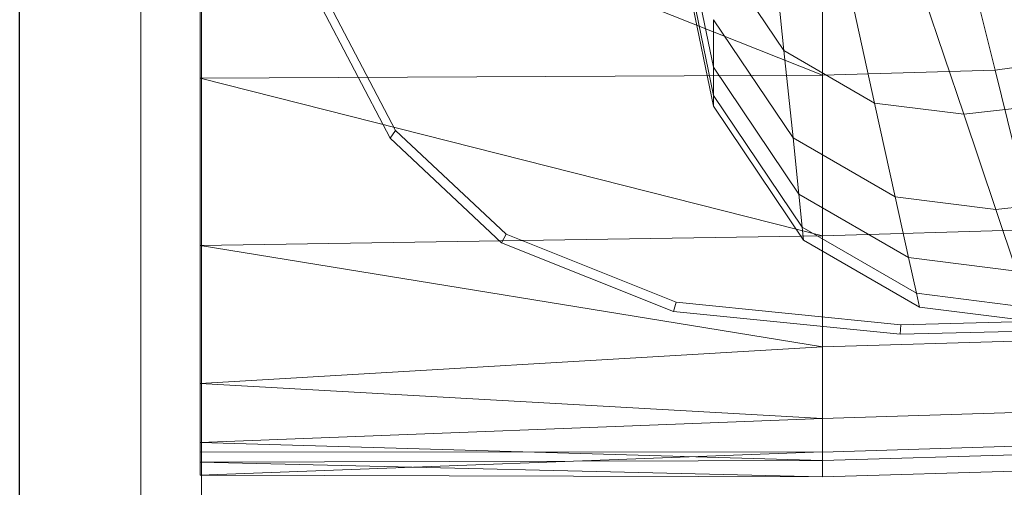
# Model space of a CAD drawing. Header units: metres. Extents: x 397.7 to 427.5, y 12.7 to 28.4.
# Tile 41 of 76: x 404.437 to 404.5995, y 27.1058 to 27.183. Entities that reach past the tile are written whole.
import ezdxf

# ---------------------------------------------------------------- set-up
doc = ezdxf.new("R2010")
doc.units = ezdxf.units.M
for name, color, linetype, lineweight in [('02_MOBILIARIO', 7, 'Continuous', 18), ('A-DETL-____-MBND', 7, 'Continuous', 18), ('A-GENM-____-OTLN', 7, 'Continuous', 18), ('A-WALL-____-MCUT', 7, 'Continuous', 25), ('A-WALL-____-OTLN', 7, 'Continuous', 25)]:
    doc.layers.add(name, color=color, linetype=linetype, lineweight=lineweight)

# ---------------------------------------------------------------- blocks, each defined once
blk = doc.blocks.new('Family - Rentamans P3-156316-06_TEL_P3')
at = {"layer": 'A-DETL-____-MBND', "color": 253, "true_color": 0xaaaaaa}
for p, q in [((0, 0.36146), (0, 0.00406)), ((0.08473, 0.0676), (0.07631, 0.10869)), ((0, 0.10722), (0, 0.06579)), ((0, 0.10722), (0.10273, 0.06628)), ((0.08473, 0.06296), (0.07598, 0.1057)), ((0.08473, 0.06117), (0.07584, 0.10456)), ((0.10273, 0.10137), (0.10273, 0.06628)), ((0.12264, 0.10196), (0.13123, 0.06713)), ((0.09423, 0.09119), (0.09638, 0.07036)), ((0.09638, 0.07036), (0.08473, 0.08764)), ((0.10642, 0.08414), (0.11135, 0.0617)), ((0.1184, 0.08263), (0.12606, 0.05985)), ((0.03136, 0.05592), (0.01958, 0.07835)), ((0.03228, 0.05718), (0.02062, 0.07939)), ((0.09788, 0.05596), (0.08473, 0.07545)), ((0.08473, 0.07545), (0.08473, 0.0676)), ((0.11135, 0.0617), (0.09638, 0.07036)), ((0.09638, 0.07036), (0.09788, 0.05596)), ((0.1511, 0.06981), (0.13123, 0.06713)), ((0.08473, 0.06296), (0.08473, 0.0676)), ((0.09884, 0.04668), (0.08473, 0.0676)), ((0.13123, 0.06713), (0.10273, 0.06628)), ((0.13123, 0.06713), (0.13772, 0.04082)), ((0.10273, 0.06628), (0, 0.06579)), ((0, 0.06579), (0, 0.03818)), ((0, 0.06579), (0.10273, 0.03978)), ((0.10273, 0.06628), (0.10273, 0.03978)), ((0.08473, 0.06117), (0.08473, 0.06296)), ((0.09941, 0.0412), (0.08473, 0.06296)), ((0.14581, 0.06207), (0.12606, 0.05985)), ((0.09963, 0.03908), (0.08473, 0.06117)), ((0.12606, 0.05985), (0.11135, 0.0617)), ((0.11135, 0.0617), (0.11476, 0.0462)), ((0.12606, 0.05985), (0.13135, 0.04411)), ((0.03228, 0.05718), (0.03136, 0.05592)), ((0.05051, 0.04004), (0.03228, 0.05718)), ((0.04977, 0.03861), (0.03136, 0.05592)), ((0.11476, 0.0462), (0.09788, 0.05596)), ((0.09788, 0.05596), (0.09884, 0.04668)), ((0.11696, 0.0362), (0.09884, 0.04668)), ((0.09884, 0.04668), (0.09941, 0.0412)), ((0.13135, 0.04411), (0.11476, 0.0462)), ((0.11476, 0.0462), (0.11696, 0.0362)), ((0.15363, 0.04662), (0.13135, 0.04411)), ((0.13135, 0.04411), (0.13476, 0.03396)), ((0.11825, 0.0303), (0.09941, 0.0412)), ((0.09941, 0.0412), (0.09963, 0.03908)), ((0.13772, 0.04082), (0.10273, 0.03978)), ((0.10273, 0.03978), (0, 0.03818)), ((0.05051, 0.04004), (0.04977, 0.03861)), ((0.07861, 0.02883), (0.05051, 0.04004)), ((0.11875, 0.02802), (0.09963, 0.03908)), ((0.10273, 0.03978), (0.10273, 0.02147)), ((0, 0.03818), (0, 0.01543)), ((0, 0.03818), (0.10273, 0.02147)), ((0.07816, 0.02729), (0.04977, 0.03861)), ((0.13476, 0.03396), (0.11696, 0.0362)), ((0.11696, 0.0362), (0.11825, 0.0303)), ((0.13678, 0.02796), (0.11825, 0.0303)), ((0.11825, 0.0303), (0.11875, 0.02802)), ((0.07861, 0.02883), (0.07816, 0.02729)), ((0.11566, 0.02511), (0.07861, 0.02883)), ((0.13755, 0.02565), (0.11875, 0.02802)), ((0.11557, 0.02353), (0.07816, 0.02729)), ((0.11566, 0.02511), (0.11557, 0.02353)), ((0.13755, 0.02565), (0.11566, 0.02511)), ((0.13769, 0.02408), (0.11557, 0.02353)), ((0.10273, 0.02147), (0, 0.01543)), ((0.1422, 0.02264), (0.10273, 0.02147)), ((0.10273, 0.02147), (0.10273, 0.00966)), ((0, 0.01543), (0, 0.00569)), ((0, 0.01543), (0.10273, 0.00966)), ((0.14508, 0.01092), (0.10273, 0.00966)), ((0.10273, 0.00966), (0, 0.00569)), ((0.10273, 0.00966), (0.10273, 0.00269)), ((0, 0.00569), (0, 0.00244)), ((0, 0.00569), (0.10273, 0.00269)), ((0.10273, 0.0041), (0.14525, 0.00536)), ((0, 0.00406), (0.10273, 0.00411)), ((0, 0.00026), (0.10273, 0.00411)), ((0, 0.00026), (0, 0.00406)), ((0.10273, 0.0041), (0.10273, 0)), ((0.10273, 0.00269), (0.14679, 0.004)), ((0.10273, 0.00269), (0, 0.00244)), ((0, 0.00244), (0, 0.00026)), ((0, 0.00244), (0.10273, 0)), ((0.10273, 0.00269), (0.10273, 0)), ((0, 0.00026), (0.10273, 0)), ((0.10273, 0), (0.14736, 0.00133))]:
    blk.add_line(p, q, dxfattribs=at)
blk = doc.blocks.new('Family - LONDR55-XX_ZZ-ARQ-CAA-M3D-Londres55-156494-06_TEL_P3')
at = {"layer": 'A-GENM-____-OTLN', "color": 253, "true_color": 0xaaaaaa}
for p, q in [((0.6, 0.03), (0, 0.03)), ((0.6, 0.03), (0, 0.03)), ((0.6, 0.01), (0, 0.01)), ((0, 0.01), (0.6, 0.01)), ((0, 0.01), (0.6, 0.01)), ((0, 0.01), (0.6, 0.01)), ((0, 0), (0.6, 0)), ((0.6, 0), (0, 0))]:
    blk.add_line(p, q, dxfattribs=at)
blk = doc.blocks.new('Family - Mirall P3-156495-06_TEL_P3')
blk.add_blockref('Family - LONDR55-XX_ZZ-ARQ-CAA-M3D-Londres55-156494-06_TEL_P3', (0, 0))
blk = doc.blocks.new('Family - Evans P3-156746-06_TEL_P3')
at = {"layer": 'A-WALL-____-MCUT', "color": 253, "true_color": 0xaaaaaa}
blk.add_line((0, 0), (4.54879, 0), dxfattribs=at)
at = {"layer": 'A-WALL-____-OTLN', "color": 253, "true_color": 0xaaaaaa}
blk.add_line((0, 0), (4.54879, 0), dxfattribs=at)
at = {"layer": 'A-WALL-____-OTLN', "color": 253, "lineweight": 18, "true_color": 0xaaaaaa}
blk.add_line((0, 0), (4.54879, 0), dxfattribs=at)
blk = doc.blocks.new('LONDR55-XX_ZZ-ARQ-CAA-M3D-Londres55_ifc-1-06_TEL_P3')
at = {"layer": '02_MOBILIARIO', "color": 253, "lineweight": 18, "true_color": 0xaaaaaa}
blk.add_blockref('Family - Rentamans P3-156316-06_TEL_P3', (404.46677, 27.10751), dxfattribs=at)
at = {"layer": 'A-GENM-____-OTLN', "color": 253, "lineweight": 18, "true_color": 0xaaaaaa, "rotation": 90}
blk.add_blockref('Family - Mirall P3-156495-06_TEL_P3', (404.46698, 26.99052), dxfattribs=at)
at = {"layer": 'A-WALL-____-OTLN', "color": 253, "lineweight": 18, "true_color": 0xaaaaaa, "rotation": 90}
blk.add_blockref('Family - Evans P3-156746-06_TEL_P3', (404.43698, 23.51946), dxfattribs=at)

msp = doc.modelspace()

# ---------------------------------------------------------------- block references
at = {"lineweight": 5}
msp.add_blockref('LONDR55-XX_ZZ-ARQ-CAA-M3D-Londres55_ifc-1-06_TEL_P3', (0, 0), dxfattribs=at)

doc.saveas('drawing.dxf')
